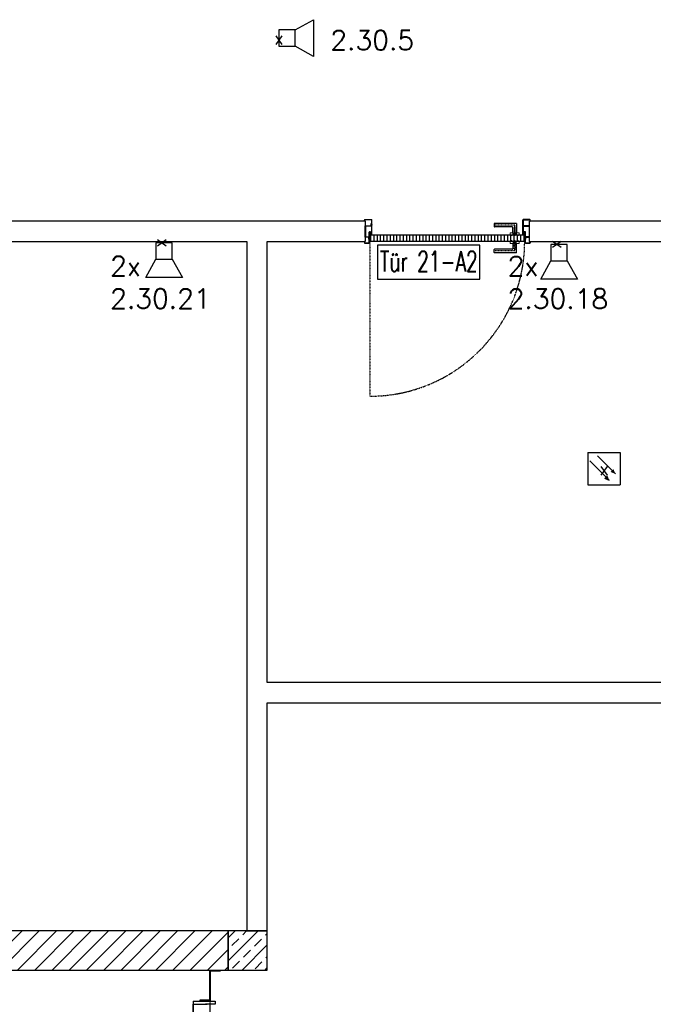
# Model space of a CAD drawing. Header units: millimetres. Extents: x -4577 to 1032787, y -66234 to 201209.
# Tile 203 of 256: x 10980 to 14870, y -14226 to -8184. Entities that reach past the tile are written whole.
import ezdxf
from ezdxf.enums import TextEntityAlignment as Align

# ---------------------------------------------------------------- set-up
doc = ezdxf.new("R2010")
doc.units = ezdxf.units.MM
for name, pattern in [('510_5_2OG_ELT_1004$0$11-07-22_DS_2OG$0$AUSGEZOGEN', [0]), ('510_5_2OG_ELT_1004$0$11-07-22_DS_2OG$0$PUNKT2_S9', [0.075, 0, -0.075]), ('510_5_2OG_ELT_1004$0$11-07-22_DS_2OG$0$STRICHLINIE_S4', [0.095, 0.06, -0.035]), ('510_5_2OG_ELT_1004$0$11-07-22_DS_2OG$0$VERDECKT2_S2', [0.17, 0.1, -0.07])]:
    doc.linetypes.add(name, pattern=pattern)
for name, color, linetype in [('510_5_2OG_ELT_1004$0$11-07-22_DS_2OG$0$2DMitte', 8, '510_5_2OG_ELT_1004$0$11-07-22_DS_2OG$0$AUSGEZOGEN'), ('510_5_2OG_ELT_1004$0$11-07-22_DS_2OG$0$Fassade', 8, '510_5_2OG_ELT_1004$0$11-07-22_DS_2OG$0$AUSGEZOGEN'), ('510_5_2OG_ELT_1004$0$11-07-22_DS_2OG$0$Mieterausbau', 8, '510_5_2OG_ELT_1004$0$11-07-22_DS_2OG$0$AUSGEZOGEN'), ('510_5_2OG_ELT_1004$0$11-07-22_DS_2OG$0$Tragende_Bauteile', 8, '510_5_2OG_ELT_1004$0$11-07-22_DS_2OG$0$AUSGEZOGEN'), ('510_5_2OG_ELT_1004$0$E__FM_BRANDM', 1, 'Continuous'), ('510_5_2OG_ELT_1004$0$E__FM_SP_3W', 143, 'Continuous'), ('510_5_2OG_ELT_1004$0$E__FM_SP_6W_R', 83, 'Continuous')]:
    doc.layers.add(name, color=color, linetype=linetype)
doc.layers.add('510_5_2OG_ELT_1004$0$E__SYM3DPOS', color=2, linetype='Continuous', plot=False)
doc.styles.add('510_5_2OG_ELT_1004$0$Standard', font='simplex.shx')
doc.styles.add('510_5_2OG_ELT_1004$0$TXT', font='TXT.SHX', dxfattribs={"width": 0.7})

# ---------------------------------------------------------------- blocks, each defined once
blk = doc.blocks.new('510_5_2OG_ELT_1004$0$I021')
for p, q in [((0.1, 0.05), (0.2125, 0.1125)), ((0.2125, 0.1125), (0.2125, -0.1125)), ((0.1, 0.05), (0, 0.05)), ((0, 0.05), (0, -0.05)), ((0.1, -0.05), (0.1, 0.05)), ((0, -0.05), (0.1, -0.05)), ((0.2125, -0.1125), (0.1, -0.05))]:
    blk.add_line(p, q)
blk = doc.blocks.new('510_5_2OG_ELT_1004$0$rmelder')
at = {"linetype": 'Continuous'}
for p, q in [((-0.0996, 0.0993), (-0.0996, -0.0993)), ((-0.0996, 0.0993), (0.0996, 0.0993)), ((0.0996, 0.0993), (0.0996, -0.0993)), ((0.0027, -0.0576), (0.0322, -0.0697))]:
    blk.add_line(p, q, dxfattribs=at)
for p, q in [((-0.04, 0.0779), (0.0697, -0.0322)), ((-0.0863, 0.049), (0.0322, -0.0697)), ((-0.0996, -0.0993), (0.0996, -0.0993))]:
    blk.add_line(p, q)
for points in [[(0.0027, -0.0576), (0.02, -0.0403), (0.0322, -0.0697), (0.02, -0.0403)], [(0.0406, -0.0203), (0.0579, -0.003), (0.07, -0.0325), (0.0579, -0.003)]]:
    blk.add_solid(points)
at = {"layer": '510_5_2OG_ELT_1004$0$E__FM_BRANDM', "style": '510_5_2OG_ELT_1004$0$TXT', "flags": 1}
blk.add_attdef('EC_APPTAG', (0, 0), '', height=125, dxfattribs=at)
blk = doc.blocks.new('510_5_2OG_ELT_1004$0$11-07-22_DS_2OG$0$LascheTyp2', base_point=(-0.048, 0))
for p, q in [((-0.035, 0.0222), (-0.035, 0.0027)), ((-0.033, 0.0027), (-0.033, 0.0222)), ((0.0322, 0.002), (-0.0323, 0.002)), ((-0.0323, 0), (0.0322, 0)), ((0.033, 0.0372), (0.033, 0.0027)), ((0.035, 0.0027), (0.035, 0.0372)), ((0.0357, 0.038), (0.048, 0.038))]:
    blk.add_line(p, q)
for points in [[(-0.0358, 0.025), (-0.048, 0.025), (-0.048, 0.023), (-0.0358, 0.023)], [(0.048, 0.038), (0.048, 0.04), (0.0357, 0.04)]]:
    blk.add_lwpolyline(points)
for centre, radius, start, end in [((-0.0419, 0.0236), 0.00268, 31.04822, 148.95178), ((-0.0358, 0.0222), 0.00275, 0, 90), ((-0.0358, 0.0222), 0.00075, 360, 90), ((-0.0323, 0.0027), 0.00275, 180, 270), ((-0.0323, 0.0027), 0.00075, 180, 270), ((0.0322, 0.0027), 0.00075, 270, 360), ((0.0322, 0.0027), 0.00275, 270, 360), ((0.0357, 0.0372), 0.00275, 90, 180), ((0.0357, 0.0372), 0.00075, 90, 180), ((0.041, 0.0386), 0.00268, 31.04822, 148.95178)]:
    blk.add_arc(centre, radius, start, end)
at = {"layer": '510_5_2OG_ELT_1004$0$11-07-22_DS_2OG$0$2DMitte'}
for p, q in [((-0.0419, 0.027), (-0.0419, 0.021)), ((0.041, 0.042), (0.041, 0.036))]:
    blk.add_line(p, q, dxfattribs=at)
blk = doc.blocks.new('510_5_2OG_ELT_1004$0$11-07-22_DS_2OG$0$DichtngEinbau', base_point=(-0.0125, -0.005, -0.0044))
for p, q in [((-0.0124, 0.0096), (-0.0111, 0.0108)), ((-0.0124, 0.0074), (-0.0113, 0.0086)), ((-0.0124, 0.0049), (-0.0113, 0.006)), ((-0.0113, 0.0098), (-0.0121, 0.0092)), ((-0.0113, 0.0077), (-0.0121, 0.0071)), ((-0.0113, 0.0051), (-0.0121, 0.0045)), ((-0.0115, 0.0008), (-0.0113, 0.0051)), ((-0.0113, 0.0086), (-0.0113, 0.0098)), ((-0.0113, 0.006), (-0.0113, 0.0077)), ((-0.0111, 0.0108), (-0.0111, 0.0115)), ((-0.0084, 0.0002), (-0.0111, 0.0002)), ((-0.0107, 0.0115), (-0.0107, 0.0109)), ((-0.0105, 0.0012), (-0.0103, 0.0048)), ((-0.0103, 0.0061), (-0.0103, 0.0096)), ((-0.0038, 0.0009), (-0.0102, 0.0009)), ((-0.0044, 0.0058), (-0.01, 0.0058)), ((-0.01, 0.0051), (-0.0044, 0.0051)), ((-0.0064, -0.0004), (-0.0077, 0)), ((-0.0029, 0.0002), (-0.0062, 0.0002)), ((-0.0039, 0.0101), (-0.0041, 0.0061)), ((-0.0035, 0.0013), (-0.0041, 0.0048)), ((-0.0039, 0.0115), (-0.0018, 0.0099)), ((-0.003, 0.0074), (-0.0031, 0.0061)), ((-0.0031, 0.0061), (-0.0023, 0.0042)), ((-0.0027, 0.0021), (-0.0031, 0.0049)), ((-0.0028, 0.0041), (-0.0031, 0.0049)), ((-0.0029, 0.0097), (-0.003, 0.0085)), ((-0.003, 0.0085), (-0.002, 0.007)), ((-0.0024, 0.0068), (-0.003, 0.0074)), ((-0.002, 0.0094), (-0.0029, 0.0097)), ((-0.0125, -0.0012), (-0.0125, -0.0012)), ((-0.0094, -0.0043), (-0.0056, -0.0039)), ((-0.0091, -0.005), (0.001, -0.0039)), ((-0.0046, -0.0038), (0.0005, -0.0032)), ((0.0005, -0.0032), (0.0007, -0.0014)), ((0.0016, -0.0031), (0.0018, 0))]:
    blk.add_line(p, q)
for points in [[(-0.0124, -0.0011), (-0.0123, -0.001), (-0.0122, -0.0009), (-0.0121, -0.0008), (-0.012, -0.0007), (-0.0119, -0.0006), (-0.0119, -0.0005), (-0.0118, -0.0004), (-0.0117, -0.0003), (-0.0117, -0.0002), (-0.0116, 0), (-0.0116, 0.0001), (-0.0115, 0.0002), (-0.0115, 0.0004), (-0.0115, 0.0005), (-0.0115, 0.0006), (-0.0115, 0.0008)], [(-0.0123, -0.0013), (-0.0122, -0.0012), (-0.012, -0.0011), (-0.0119, -0.001), (-0.0118, -0.0009), (-0.0117, -0.0008), (-0.0116, -0.0007), (-0.0115, -0.0006), (-0.0114, -0.0004), (-0.0113, -0.0003), (-0.0112, -0.0001), (-0.0111, 0), (-0.0111, 0.0002)], [(-0.0105, 0.0012), (-0.0105, 0.0012), (-0.0105, 0.0011), (-0.0104, 0.0011), (-0.0104, 0.001), (-0.0104, 0.001), (-0.0103, 0.0009), (-0.0103, 0.0009), (-0.0102, 0.0009), (-0.0102, 0.0009)], [(-0.0077, 0), (-0.0078, 0.0001), (-0.008, 0.0001), (-0.0081, 0.0001), (-0.0082, 0.0001), (-0.0084, 0.0002)], [(-0.0046, -0.0038), (-0.0045, -0.0037), (-0.0044, -0.0036), (-0.0044, -0.0034), (-0.0043, -0.0033), (-0.0042, -0.0032), (-0.0042, -0.0031), (-0.0041, -0.0029), (-0.0041, -0.0028), (-0.0041, -0.0027), (-0.004, -0.0025), (-0.004, -0.0024), (-0.004, -0.0022), (-0.004, -0.0021), (-0.004, -0.0019), (-0.0041, -0.0018), (-0.0041, -0.0017), (-0.0041, -0.0015), (-0.0042, -0.0014), (-0.0042, -0.0013), (-0.0043, -0.0011), (-0.0043, -0.001), (-0.0044, -0.0009), (-0.0045, -0.0008), (-0.0046, -0.0007), (-0.0047, -0.0006), (-0.0048, -0.0005), (-0.0049, -0.0004), (-0.005, -0.0003), (-0.0051, -0.0002), (-0.0052, -0.0001), (-0.0054, -0.0001), (-0.0055, 0), (-0.0056, 0), (-0.0058, 0.0001), (-0.0059, 0.0001), (-0.006, 0.0001), (-0.0062, 0.0002)], [(-0.0038, 0.0009), (-0.0037, 0.0009), (-0.0037, 0.0009), (-0.0036, 0.0009), (-0.0036, 0.001), (-0.0035, 0.001), (-0.0035, 0.0011), (-0.0035, 0.0011), (-0.0035, 0.0012), (-0.0035, 0.0012), (-0.0035, 0.0013)], [(0.0018, 0), (0.0018, 0), (0.0018, 0.0001), (0.0018, 0.0001), (0.0017, 0.0001), (0.0017, 0.0002), (0.0017, 0.0002), (0.0016, 0.0002), (0.0016, 0.0002), (0.0016, 0.0002), (0.0015, 0.0002), (0.0015, 0.0002), (0.0015, 0.0002)], [(-0.0124, -0.0011), (-0.0124, -0.0011), (-0.0125, -0.0011), (-0.0125, -0.0011), (-0.0125, -0.0011), (-0.0125, -0.0011), (-0.0125, -0.0012), (-0.0125, -0.0012), (-0.0125, -0.0012), (-0.0125, -0.0012), (-0.0125, -0.0012), (-0.0125, -0.0013), (-0.0125, -0.0013), (-0.0124, -0.0013), (-0.0124, -0.0013), (-0.0124, -0.0013), (-0.0124, -0.0013), (-0.0124, -0.0013), (-0.0123, -0.0013), (-0.0123, -0.0013)], [(-0.0094, -0.0043), (-0.0095, -0.0043), (-0.0095, -0.0044), (-0.0096, -0.0044), (-0.0096, -0.0045), (-0.0096, -0.0045), (-0.0096, -0.0046), (-0.0096, -0.0046), (-0.0096, -0.0047), (-0.0096, -0.0047), (-0.0096, -0.0048), (-0.0096, -0.0048), (-0.0095, -0.0049), (-0.0095, -0.0049), (-0.0094, -0.0049), (-0.0094, -0.005), (-0.0093, -0.005), (-0.0093, -0.005), (-0.0092, -0.005), (-0.0092, -0.005), (-0.0091, -0.005), (-0.0091, -0.005)], [(-0.0056, -0.0039), (-0.0055, -0.0038), (-0.0054, -0.0037), (-0.0053, -0.0036), (-0.0052, -0.0035), (-0.0052, -0.0034), (-0.0051, -0.0033), (-0.005, -0.0032), (-0.005, -0.0031), (-0.0049, -0.0029), (-0.0049, -0.0028), (-0.0049, -0.0027), (-0.0049, -0.0026), (-0.0049, -0.0024), (-0.0049, -0.0023), (-0.0049, -0.0022), (-0.0049, -0.002), (-0.0049, -0.0019), (-0.0049, -0.0018), (-0.005, -0.0017), (-0.005, -0.0016), (-0.0051, -0.0014), (-0.0051, -0.0013), (-0.0052, -0.0012), (-0.0053, -0.0011), (-0.0054, -0.001), (-0.0055, -0.0009), (-0.0056, -0.0008), (-0.0057, -0.0008), (-0.0058, -0.0007), (-0.0059, -0.0006), (-0.006, -0.0006), (-0.0061, -0.0005), (-0.0062, -0.0005), (-0.0064, -0.0004)], [(0.0007, -0.0014), (0.0007, -0.0014), (0.0007, -0.0013), (0.0007, -0.0013), (0.0006, -0.0013), (0.0006, -0.0013), (0.0006, -0.0012), (0.0006, -0.0012), (0.0006, -0.0012), (0.0005, -0.0012), (0.0005, -0.0012)], [(0.0005, -0.0032), (0.0005, -0.0032), (0.0005, -0.0032), (0.0005, -0.0032), (0.0005, -0.0032), (0.0005, -0.0032)], [(0.001, -0.0039), (0.0011, -0.0038), (0.0011, -0.0038), (0.0012, -0.0037), (0.0013, -0.0037), (0.0013, -0.0036), (0.0014, -0.0035), (0.0015, -0.0034), (0.0015, -0.0033), (0.0015, -0.0032), (0.0015, -0.0032), (0.0016, -0.0031)]]:
    blk.add_lwpolyline(points)
for centre, radius, start, end in [((-0.0123, 0.0094), 0.00025, 140.72877, 305.24497), ((-0.0123, 0.0073), 0.00025, 140.72877, 305.24497), ((-0.0123, 0.0047), 0.00025, 140.72877, 305.24497), ((-0.0109, 0.0115), 0.0002, 0, 180), ((-0.0027, -0.0423), 0.0538, 91.23603, 98.51232), ((-0.01, 0.0096), 0.0003, 98.88524, 180), ((-0.01, 0.0061), 0.0003, 180, 270), ((-0.01, 0.0048), 0.0003, 90, 180), ((-0.0032, -0.0334), 0.0439, 91.29307, 98.88524), ((-0.0044, 0.0061), 0.0003, 270, 357.7974), ((-0.0044, 0.0048), 0.0003, 357.7974, 90), ((-0.0042, 0.0102), 0.0003, 357.7974, 91.29307), ((0, 0.0025), 0.00376, 218.65506, 277.72435), ((-0.0025, 0.0042), 0.00025, 199.01154, 3.52773), ((0, 0.0025), 0.00276, 186.36343, 302.30903), ((-0.0022, 0.0069), 0.00025, 216.16504, 20.68123), ((-0.0019, 0.0097), 0.00025, 253.51544, 58.03163)]:
    blk.add_arc(centre, radius, start, end)
blk = doc.blocks.new('510_5_2OG_ELT_1004$0$11-07-22_DS_2OG$0$COMPLEXOBJECT_198')
at = {"layer": '510_5_2OG_ELT_1004$0$11-07-22_DS_2OG$0$Mieterausbau', "color": 7, "linetype": '510_5_2OG_ELT_1004$0$11-07-22_DS_2OG$0$AUSGEZOGEN', "lineweight": 13}
for p, q in [((12.0953, 57.3476), (12.1501, 57.3476)), ((12.0953, 57.3476), (12.0953, 57.3346)), ((12.0953, 57.3346), (12.1501, 57.3346)), ((12.1015, 57.351), (12.0996, 57.3491)), ((12.0996, 57.3491), (12.1079, 57.3491)), ((12.0996, 57.3491), (12.0996, 57.3476)), ((12.1015, 57.3524), (12.1015, 57.351)), ((12.1015, 57.351), (12.106, 57.351)), ((12.1037, 57.3543), (12.1037, 57.3464)), ((12.106, 57.3524), (12.106, 57.351)), ((12.106, 57.351), (12.1079, 57.3491)), ((12.1079, 57.3491), (12.1079, 57.3476)), ((12.1227, 57.3545), (12.1227, 57.3429)), ((12.1395, 57.351), (12.1376, 57.3491)), ((12.1376, 57.3491), (12.1459, 57.3491)), ((12.1376, 57.3491), (12.1376, 57.3476)), ((12.1395, 57.3524), (12.1395, 57.351)), ((12.1395, 57.351), (12.144, 57.351)), ((12.1417, 57.3543), (12.1417, 57.3469)), ((12.144, 57.3524), (12.144, 57.351)), ((12.144, 57.351), (12.1459, 57.3491)), ((12.1459, 57.3491), (12.1459, 57.3476)), ((12.1501, 57.3346), (12.1501, 57.3476))]:
    blk.add_line(p, q, dxfattribs=at)
blk = doc.blocks.new('510_5_2OG_ELT_1004$0$11-07-22_DS_2OG$0$COMPLEXOBJECT_199')
at = {"layer": '510_5_2OG_ELT_1004$0$11-07-22_DS_2OG$0$Mieterausbau', "color": 7, "linetype": '510_5_2OG_ELT_1004$0$11-07-22_DS_2OG$0$AUSGEZOGEN', "lineweight": 13}
for p, q in [((12.0953, 57.4006), (12.1501, 57.4006)), ((12.0953, 57.3876), (12.0953, 57.4006)), ((12.1501, 57.4006), (12.1501, 57.3876)), ((12.0953, 57.3876), (12.1501, 57.3876)), ((12.0996, 57.3861), (12.0996, 57.3876)), ((12.0996, 57.3861), (12.1079, 57.3861)), ((12.1015, 57.3842), (12.0996, 57.3861)), ((12.1015, 57.3828), (12.1015, 57.3842)), ((12.1015, 57.3842), (12.106, 57.3842)), ((12.1037, 57.381), (12.1037, 57.3888)), ((12.106, 57.3842), (12.1079, 57.3861)), ((12.106, 57.3828), (12.106, 57.3842)), ((12.1079, 57.3861), (12.1079, 57.3876)), ((12.1227, 57.3808), (12.1227, 57.3924)), ((12.1376, 57.3861), (12.1376, 57.3876)), ((12.1376, 57.3861), (12.1459, 57.3861)), ((12.1395, 57.3842), (12.1376, 57.3861)), ((12.1395, 57.3828), (12.1395, 57.3842)), ((12.1395, 57.3842), (12.144, 57.3842)), ((12.1417, 57.381), (12.1417, 57.3884)), ((12.144, 57.3842), (12.1459, 57.3861)), ((12.144, 57.3828), (12.144, 57.3842)), ((12.1459, 57.3861), (12.1459, 57.3876))]:
    blk.add_line(p, q, dxfattribs=at)
blk = doc.blocks.new('510_5_2OG_ELT_1004')
at = {"layer": '510_5_2OG_ELT_1004$0$11-07-22_DS_2OG$0$Mieterausbau', "linetype": 'Continuous'}
h = blk.add_hatch(dxfattribs=at)
h.set_pattern_fill('SCHRAFFUR_1', color=256, scale=1000, style=0, pattern_type=2)
h.set_pattern_definition([(90, (1895.797, -66891.69), (-40, 5e-15), []), (90, (1875.797, -66891.69), (-40, 5e-15), [])])
h.paths.add_polyline_path([(14080, -9504.1), (14080, -9544.1), (13130, -9544.1), (13130, -9504.1)], flags=0)
at = {"layer": '510_5_2OG_ELT_1004$0$11-07-22_DS_2OG$0$Tragende_Bauteile', "linetype": 'Continuous'}
h = blk.add_hatch(dxfattribs=at)
h.set_pattern_fill('SCHRAFFUR_15', color=256, scale=1000, style=0, pattern_type=2)
h.set_pattern_definition([(45, (1895.8, -66891.69), (-106.066, 106.066), []), (45, (1842.76, -66838.66), (-106.066, 106.066), [])])
h.paths.add_polyline_path([(10064.5, -14015.6), (12260, -14015.6), (12260, -13775.6), (10064.5, -13775.6)], flags=0)
h = blk.add_hatch(dxfattribs=at)
h.set_pattern_fill('SCHRAFFUR_16', color=256, scale=1000, style=0, pattern_type=2)
h.set_pattern_definition([(45, (1895.8, -66891.69), (-70.71068, 70.71068), []), (45, (1860.44, -66856.34), (-70.71068, 70.71068), [60, -35])])
h.paths.add_polyline_path([(12260, -14015.6), (12500, -14015.6), (12500, -13775.6), (12260, -13775.6)], flags=0)
at = {"layer": '510_5_2OG_ELT_1004$0$11-07-22_DS_2OG$0$Fassade', "linetype": '510_5_2OG_ELT_1004$0$11-07-22_DS_2OG$0$AUSGEZOGEN'}
for p, q in [((12213.7, -14018), (12147, -14018)), ((12147, -14200.4), (12147, -14018)), ((12150, -14021), (12213.7, -14021)), ((12150, -14021), (12150, -14203.4)), ((12213.7, -14021), (12213.7, -14018)), ((12045, -14205.9), (12045, -15518.7)), ((12045, -14290.6), (12045, -14225.6)), ((12045, -14225.6), (12130, -14225.6)), ((12045, -14225.6), (12120, -14225.6)), ((12045.1, -14225.6), (12045, -14225.6)), ((12045.1, -14205.9), (12180, -14205.9)), ((12086.2, -14200.4), (12086.2, -14203.4)), ((12147, -14200.4), (12086.2, -14200.4)), ((12086.2, -14203.4), (12150, -14203.4)), ((12180, -14225.6), (12120, -14225.6)), ((12150, -15479.7), (12150, -14225.6)), ((12180, -14205.9), (12180, -14225.6))]:
    blk.add_line(p, q, dxfattribs=at)
blk.add_lwpolyline([(12150, -14200.4), (12150, -14200.4)], close=True, dxfattribs=at)
at = {"layer": '510_5_2OG_ELT_1004$0$11-07-22_DS_2OG$0$Mieterausbau', "linetype": '510_5_2OG_ELT_1004$0$11-07-22_DS_2OG$0$AUSGEZOGEN'}
for p, q in [((13100, -9421.1), (8490.8, -9421.1)), ((13096.5, -9421.1), (13096.5, -9413.8)), ((13096.5, -9421.1), (13096.5, -9413.8)), ((13096.5, -9421.1), (13096.5, -9413.8)), ((13096.5, -9421.1), (13096.5, -9413.8)), ((13098, -9421.1), (13096.5, -9421.1)), ((13098, -9421.1), (13096.5, -9421.1)), ((13098, -9413.8), (13098, -9421.1)), ((13098, -9413.8), (13098, -9421.1)), ((13099.3, -9411.1), (13138.8, -9411.1)), ((13099.3, -9411.1), (13138.8, -9411.1)), ((13138.8, -9412.6), (13099.3, -9412.6)), ((13138.8, -9412.6), (13099.3, -9412.6)), ((13100, -9421.1), (13100, -9546.1)), ((13138.8, -9412.6), (13138.8, -9411.1)), ((13138.8, -9412.6), (13138.8, -9411.1)), ((13138.8, -9412.6), (13138.8, -9411.1)), ((13138.8, -9412.6), (13138.8, -9411.1)), ((13140, -9413.8), (13141.5, -9413.8)), ((13140, -9413.8), (13141.5, -9413.8)), ((14070, -9413.8), (14068.5, -9413.8)), ((14070, -9413.8), (14068.5, -9413.8)), ((14110.8, -9411.1), (14071.3, -9411.1)), ((14110.8, -9411.1), (14071.3, -9411.1)), ((14071.3, -9412.6), (14071.3, -9411.1)), ((14071.3, -9412.6), (14071.3, -9411.1)), ((14071.3, -9412.6), (14071.3, -9411.1)), ((14071.3, -9412.6), (14071.3, -9411.1)), ((14071.3, -9412.6), (14110.8, -9412.6)), ((14071.3, -9412.6), (14110.8, -9412.6)), ((14110, -9546.1), (14110, -9421.1)), ((17505, -9421.1), (14110, -9421.1)), ((14112, -9413.8), (14112, -9421.1)), ((14112, -9413.8), (14112, -9421.1)), ((14112, -9421.1), (14113.5, -9421.1)), ((14112, -9421.1), (14113.5, -9421.1)), ((14113.5, -9421.1), (14113.5, -9413.8)), ((14113.5, -9421.1), (14113.5, -9413.8)), ((14113.5, -9421.1), (14113.5, -9413.8)), ((14113.5, -9421.1), (14113.5, -9413.8)), ((13140, -9443.6), (13140, -9436.1)), ((13140, -9443.6), (13140, -9436.1)), ((13893.5, -9435.1), (13893.5, -9454.6)), ((14029.5, -9434.1), (13894.5, -9434.1)), ((14004, -9455.6), (13894.5, -9455.6)), ((14006.5, -9491.1), (14006.5, -9458.1)), ((14030.5, -9435.1), (14030.5, -9491.1)), ((14070, -9443.6), (14070, -9436.1)), ((14070, -9443.6), (14070, -9436.1)), ((13125, -9553.3), (13125, -9488.3)), ((13126.5, -9553.3), (13126.5, -9488.3)), ((13127.7, -9485.6), (13136.2, -9485.6)), ((13127.7, -9487.1), (13136.2, -9487.1)), ((13137.5, -9488.6), (13136.5, -9496.6)), ((13139, -9488.3), (13138, -9496.6)), ((13140, -9496.6), (13141.5, -9496.6)), ((14006.5, -9491.1), (14030.5, -9491.1)), ((14009.6, -9503.1), (14009.6, -9491.1)), ((14027.4, -9503.1), (14009.6, -9503.1)), ((14027.4, -9545.1), (14009.6, -9545.1)), ((14009.6, -9545.1), (14009.6, -9557.1)), ((14027.4, -9491.1), (14027.4, -9503.1)), ((14027.4, -9557.1), (14027.4, -9545.1)), ((14070, -9496.6), (14068.5, -9496.6)), ((14071, -9488.3), (14072, -9496.6)), ((14072.5, -9488.6), (14073.5, -9496.6)), ((14082.3, -9485.6), (14073.8, -9485.6)), ((14082.3, -9487.1), (14073.8, -9487.1)), ((14083.5, -9553.3), (14083.5, -9488.3)), ((14085, -9553.3), (14085, -9488.3)), ((8490.8, -9546.1), (12375, -9546.1)), ((12375, -9546.1), (12375, -13775.6)), ((12500, -12251.5), (12500, -9546.1)), ((12500, -9546.1), (13100, -9546.1)), ((13096.5, -9546.1), (13096.5, -9553.3)), ((13096.5, -9546.1), (13096.5, -9553.3)), ((13096.5, -9546.1), (13096.5, -9553.3)), ((13096.5, -9546.1), (13096.5, -9553.3)), ((13098, -9546.1), (13096.5, -9546.1)), ((13098, -9546.1), (13096.5, -9546.1)), ((13098, -9553.3), (13098, -9546.1)), ((13098, -9553.3), (13098, -9546.1)), ((13123.8, -9554.6), (13099.3, -9554.6)), ((13123.8, -9554.6), (13099.3, -9554.6)), ((13099.3, -9556.1), (13123.8, -9556.1)), ((13099.3, -9556.1), (13123.8, -9556.1)), ((13123.8, -9554.6), (13123.8, -9556.1)), ((13123.8, -9554.6), (13123.8, -9556.1)), ((13123.8, -9554.6), (13123.8, -9556.1)), ((13805.2, -9567.5), (13175.9, -9567.5)), ((13175.9, -9567.5), (13175.9, -9775.8)), ((13805.2, -9775.8), (13805.2, -9567.5)), ((13893.5, -9613.1), (13893.5, -9593.6)), ((14004, -9592.6), (13894.5, -9592.6)), ((14006.5, -9557.1), (14030.5, -9557.1)), ((14006.5, -9557.1), (14006.5, -9590.1)), ((14030.5, -9613.1), (14030.5, -9557.1)), ((14086.3, -9554.6), (14110.8, -9554.6)), ((14086.3, -9554.6), (14110.8, -9554.6)), ((14086.3, -9554.6), (14086.3, -9556.1)), ((14086.3, -9554.6), (14086.3, -9556.1)), ((14086.3, -9554.6), (14086.3, -9556.1)), ((14110.8, -9556.1), (14086.3, -9556.1)), ((14110.8, -9556.1), (14086.3, -9556.1)), ((14110, -9546.1), (17380, -9546.1)), ((14112, -9553.3), (14112, -9546.1)), ((14112, -9553.3), (14112, -9546.1)), ((14112, -9546.1), (14113.5, -9546.1)), ((14112, -9546.1), (14113.5, -9546.1)), ((14113.5, -9546.1), (14113.5, -9553.3)), ((14113.5, -9546.1), (14113.5, -9553.3)), ((14113.5, -9546.1), (14113.5, -9553.3)), ((14113.5, -9546.1), (14113.5, -9553.3)), ((14029.5, -9614.1), (13894.5, -9614.1)), ((13175.9, -9775.8), (13805.2, -9775.8)), ((17380, -12251.5), (12500, -12251.5)), ((12500, -13775.6), (12500, -12376.5)), ((12500, -12376.5), (17380, -12376.5)), ((12375, -13775.6), (12500, -13775.6))]:
    blk.add_line(p, q, dxfattribs=at)
at = {"layer": '510_5_2OG_ELT_1004$0$11-07-22_DS_2OG$0$Mieterausbau', "linetype": '510_5_2OG_ELT_1004$0$11-07-22_DS_2OG$0$VERDECKT2_S2'}
for p, q in [((14020.5, -9444.8), (13890.2, -9444.8)), ((14014.5, -9453.1), (14014.5, -9503.1)), ((14022.5, -9453.1), (14014.5, -9453.1)), ((14018.5, -9446.7), (14018.5, -9505.6)), ((14022.5, -9503.1), (14022.5, -9453.1)), ((14014.5, -9595.1), (14014.5, -9545.1)), ((14018.5, -9601.5), (14018.5, -9542.6)), ((14022.5, -9545.1), (14022.5, -9595.1)), ((14020.5, -9603.3), (13890.2, -9603.3)), ((14022.5, -9595.1), (14014.5, -9595.1))]:
    blk.add_line(p, q, dxfattribs=at)
at = {"layer": '510_5_2OG_ELT_1004$0$11-07-22_DS_2OG$0$Mieterausbau', "linetype": '510_5_2OG_ELT_1004$0$11-07-22_DS_2OG$0$STRICHLINIE_S4'}
blk.add_line((13130, -9544.1), (13130, -10494.1), dxfattribs=at)
at = {"layer": '510_5_2OG_ELT_1004$0$11-07-22_DS_2OG$0$Mieterausbau', "linetype": '510_5_2OG_ELT_1004$0$11-07-22_DS_2OG$0$AUSGEZOGEN'}
for points in [[(13140, -9496.6), (13141.5, -9496.6), (13141.5, -9413.8), (13140, -9413.8), (13140, -9496.6)], [(13140, -9496.6), (13141.5, -9496.6), (13141.5, -9413.8), (13140, -9413.8), (13140, -9496.6)], [(14070, -9496.6), (14068.5, -9496.6), (14068.5, -9413.8), (14070, -9413.8), (14070, -9496.6)], [(14070, -9496.6), (14068.5, -9496.6), (14068.5, -9413.8), (14070, -9413.8), (14070, -9496.6)]]:
    blk.add_lwpolyline(points, close=True, dxfattribs=at)
blk.add_lwpolyline([(13130, -9504.1), (14080, -9504.1), (14080, -9544.1), (13130, -9544.1)], dxfattribs=at)
for centre, radius, start, end in [((13099.3, -9413.8), 2.75, 90, 180), ((13099.3, -9413.8), 2.75, 90, 180), ((13099.3, -9413.8), 1.25, 90, 180), ((13099.3, -9413.8), 1.25, 90, 180), ((13138.8, -9413.8), 2.75, 0, 90), ((13138.8, -9413.8), 2.75, 0, 90), ((13138.8, -9413.8), 1.25, 0, 90), ((13138.8, -9413.8), 1.25, 0, 90), ((14071.3, -9413.8), 2.75, 90, 180), ((14071.3, -9413.8), 2.75, 90, 180), ((14071.3, -9413.8), 1.25, 90, 180), ((14071.3, -9413.8), 1.25, 90, 180), ((14110.8, -9413.8), 2.75, 0, 90), ((14110.8, -9413.8), 2.75, 0, 90), ((14110.8, -9413.8), 1.25, 0, 90), ((14110.8, -9413.8), 1.25, 0, 90), ((13894.5, -9435.1), 1, 90, 180), ((13894.5, -9454.6), 1, 180, 270), ((14004, -9458.1), 2.5, 0, 90), ((14029.5, -9435.1), 1, 0, 90), ((13127.7, -9488.3), 2.75, 90, 180), ((13127.7, -9488.3), 1.25, 90, 180), ((13136.2, -9488.3), 2.75, 346.17755, 90), ((13136.2, -9488.3), 1.25, 346.17755, 90), ((13139, -9496.6), 2.5, 166.17755, 0), ((13139, -9496.6), 1, 166.17755, 0), ((14071, -9496.6), 2.5, 180, 13.82245), ((14071, -9496.6), 1, 180, 13.82245), ((14073.8, -9488.3), 2.75, 90, 193.82245), ((14073.8, -9488.3), 1.25, 90, 193.82245), ((14082.3, -9488.3), 2.75, 0, 90), ((14082.3, -9488.3), 1.25, 0, 90), ((13099.3, -9553.3), 2.75, 180, 270), ((13099.3, -9553.3), 2.75, 180, 270), ((13099.3, -9553.3), 1.25, 180, 270), ((13099.3, -9553.3), 1.25, 180, 270), ((13123.8, -9553.3), 2.75, 270, 0), ((13123.8, -9553.3), 1.25, 270, 0), ((13894.5, -9593.6), 1, 90, 180), ((14004, -9590.1), 2.5, 270, 0), ((14086.3, -9553.3), 2.75, 180, 270), ((14086.3, -9553.3), 1.25, 180, 270), ((14110.8, -9553.3), 1.25, 270, 0), ((14110.8, -9553.3), 2.75, 270, 0), ((14110.8, -9553.3), 1.25, 270, 0), ((14110.8, -9553.3), 2.75, 270, 0), ((13894.5, -9613.1), 1, 180, 270), ((14029.5, -9613.1), 1, 270, 0)]:
    blk.add_arc(centre, radius, start, end, dxfattribs=at)
at = {"layer": '510_5_2OG_ELT_1004$0$11-07-22_DS_2OG$0$Mieterausbau', "linetype": '510_5_2OG_ELT_1004$0$11-07-22_DS_2OG$0$STRICHLINIE_S4'}
blk.add_arc((13130, -9544.1), 950, 270, 0, dxfattribs=at)
at = {"layer": '510_5_2OG_ELT_1004$0$11-07-22_DS_2OG$0$Tragende_Bauteile', "linetype": '510_5_2OG_ELT_1004$0$11-07-22_DS_2OG$0$AUSGEZOGEN'}
for p, q in [((12260, -13775.6), (10064.5, -13775.6)), ((12260, -14015.6), (12260, -13775.6)), ((12500, -13775.6), (12260, -13775.6)), ((12260, -13775.6), (12260, -14015.6)), ((12500, -14015.6), (12500, -13775.6)), ((10064.5, -14015.6), (12260, -14015.6)), ((12260, -14015.6), (12500, -14015.6))]:
    blk.add_line(p, q, dxfattribs=at)
at = {"layer": '510_5_2OG_ELT_1004$0$11-07-22_DS_2OG$0$Tragende_Bauteile', "linetype": '510_5_2OG_ELT_1004$0$11-07-22_DS_2OG$0$PUNKT2_S9'}
blk.add_line((12150, -28550.6), (12150, -14075.6), dxfattribs=at)
at = {"layer": '510_5_2OG_ELT_1004$0$11-07-22_DS_2OG$0$Mieterausbau', "linetype": '510_5_2OG_ELT_1004$0$11-07-22_DS_2OG$0$AUSGEZOGEN', "xscale": 1000, "zscale": 1000}
for name, p, yscale, rotation in [('510_5_2OG_ELT_1004$0$11-07-22_DS_2OG$0$LascheTyp2', (13100, -9531.6), -1000, 90), ('510_5_2OG_ELT_1004$0$11-07-22_DS_2OG$0$LascheTyp2', (14110, -9531.6), 1000, 90), ('510_5_2OG_ELT_1004$0$11-07-22_DS_2OG$0$DichtngEinbau', (14083.5, -9504.1), -1000, 180), ('510_5_2OG_ELT_1004$0$11-07-22_DS_2OG$0$DichtngEinbau', (14083.5, -9504.1), -1000, 180)]:
    blk.add_blockref(name, p, dxfattribs=dict(at, yscale=yscale, rotation=rotation))
at = {"layer": '510_5_2OG_ELT_1004$0$11-07-22_DS_2OG$0$Mieterausbau', "linetype": '510_5_2OG_ELT_1004$0$11-07-22_DS_2OG$0$AUSGEZOGEN', "xscale": 1000, "yscale": 1000, "zscale": 1000}
for name, p in [('510_5_2OG_ELT_1004$0$11-07-22_DS_2OG$0$DichtngEinbau', (13126.5, -9504.1)), ('510_5_2OG_ELT_1004$0$11-07-22_DS_2OG$0$DichtngEinbau', (13126.5, -9504.1)), ('510_5_2OG_ELT_1004$0$11-07-22_DS_2OG$0$COMPLEXOBJECT_199', (1895.8, -66891.7)), ('510_5_2OG_ELT_1004$0$11-07-22_DS_2OG$0$COMPLEXOBJECT_198', (1895.8, -66891.7))]:
    blk.add_blockref(name, p, dxfattribs=at)
at = {"layer": '510_5_2OG_ELT_1004$0$E__FM_BRANDM', "lineweight": 25}
ref = blk.add_blockref('510_5_2OG_ELT_1004$0$rmelder', (14566.9, -10938.9), dxfattribs=dict(at, xscale=1000, yscale=1000, zscale=1000))
ref.add_attrib('EC_3DPOS', 'x', dxfattribs={"layer": '510_5_2OG_ELT_1004$0$E__SYM3DPOS', "height": 80, "style": '510_5_2OG_ELT_1004$0$TXT'}).set_placement((14566.9, -10938.9), align=Align.MIDDLE)
at = {"layer": '510_5_2OG_ELT_1004$0$E__FM_SP_3W', "linetype": 'Continuous', "lineweight": 25}
ref = blk.add_blockref('510_5_2OG_ELT_1004$0$I021', (11866.7, -9554.2), dxfattribs=dict(at, xscale=1000, yscale=1000, zscale=1000, rotation=270))
ref.add_attrib('EC_3DPOS', 'x', dxfattribs={"layer": '510_5_2OG_ELT_1004$0$E__SYM3DPOS', "linetype": 'Continuous', "lineweight": 0, "height": 80, "rotation": 270, "style": '510_5_2OG_ELT_1004$0$Standard'}).set_placement((11866.7, -9554.2), align=Align.MIDDLE)
ref = blk.add_blockref('510_5_2OG_ELT_1004$0$I021', (14290.7, -9564), dxfattribs=dict(at, xscale=1000, yscale=1000, zscale=1000, rotation=270))
ref.add_attrib('EC_3DPOS', 'x', dxfattribs={"layer": '510_5_2OG_ELT_1004$0$E__SYM3DPOS', "linetype": 'Continuous', "lineweight": 0, "height": 80, "rotation": 270, "style": '510_5_2OG_ELT_1004$0$Standard'}).set_placement((14290.7, -9564), align=Align.MIDDLE)
at = {"layer": '510_5_2OG_ELT_1004$0$E__FM_SP_6W_R', "linetype": 'Continuous', "lineweight": 25}
ref = blk.add_blockref('510_5_2OG_ELT_1004$0$I021', (12570.6, -8296.7), dxfattribs=dict(at, xscale=1000, yscale=1000, zscale=1000))
ref.add_attrib('EC_3DPOS', 'x', dxfattribs={"layer": '510_5_2OG_ELT_1004$0$E__SYM3DPOS', "linetype": 'Continuous', "lineweight": 0, "height": 80, "style": '510_5_2OG_ELT_1004$0$Standard'}).set_placement((12570.6, -8296.7), align=Align.MIDDLE)
at = {"layer": '510_5_2OG_ELT_1004$0$11-07-22_DS_2OG$0$Mieterausbau', "linetype": '510_5_2OG_ELT_1004$0$11-07-22_DS_2OG$0$AUSGEZOGEN', "style": '510_5_2OG_ELT_1004$0$Standard', "width": 0.602948}
blk.add_text('Tür 21-A2', height=125, rotation=0.00033, dxfattribs=at).set_placement((13191.9, -9730), (13791.3, -9730), align=Align.FIT)
at = {"layer": '510_5_2OG_ELT_1004$0$E__FM_SP_3W', "linetype": 'Continuous', "lineweight": 25, "char_height": 120, "width": 2427.901, "attachment_point": 1, "style": '510_5_2OG_ELT_1004$0$Standard'}
for s, insert in [('2x \\P2.30.21', (11535.4, -9635.2)), ('2x \\P2.30.18', (13975.4, -9636.4, -122100))]:
    blk.add_mtext(s, dxfattribs=dict(at, insert=insert))
at = {"layer": '510_5_2OG_ELT_1004$0$E__FM_SP_6W_R', "linetype": 'Continuous', "lineweight": 25, "insert": (12887.2, -8250), "char_height": 120, "width": 2427.901, "attachment_point": 1, "style": '510_5_2OG_ELT_1004$0$Standard'}
blk.add_mtext('2.30.5', dxfattribs=at)

msp = doc.modelspace()

# ---------------------------------------------------------------- block references
msp.add_blockref('510_5_2OG_ELT_1004', (0, -0.1))

doc.saveas('drawing.dxf')
